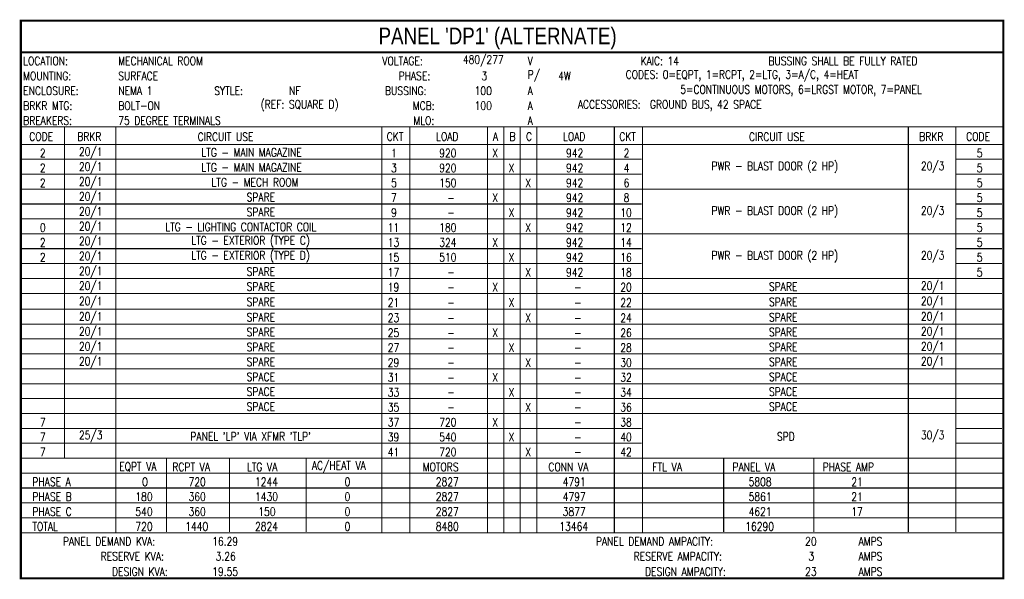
# Model space of a CAD drawing. Header units: inches. Extents: x 3.9 to 36.2, y 0.9 to 26.6.
# Tile 2 of 4: x 3.9 to 18.6, y 9.6 to 17.9. Entities that reach past the tile are written whole.
import ezdxf

# ---------------------------------------------------------------- set-up
doc = ezdxf.new("R2010")
doc.units = ezdxf.units.IN
doc.header["$MEASUREMENT"] = 0
doc.layers.add('E-ANNO-NOTE', color=2, linetype='Continuous')
doc.layers.add('G-ANNO-TTLB', color=7, linetype='Continuous')
doc.styles.add('Annotative', font='romans.shx', dxfattribs={"width": 0.8, "height": 0.125})
doc.styles.add('TITLES', font='swiss.ttf', dxfattribs={"width": 0.8})

# ---------------------------------------------------------------- blocks, each defined once
blk = doc.blocks.new('A$C9dcfd334')
at = {"layer": 'E-ANNO-NOTE', "lineweight": -3, "const_width": 0.0312}
blk.add_lwpolyline([(14.66, 0), (0, 0), (0, 8.324), (14.66, 8.324)], close=True, dxfattribs=at)
at = {"layer": 'E-ANNO-NOTE', "lineweight": -3}
for points, const_width in [([(0, 7.853), (14.66, 7.853)], 0.0312), ([(0, 6.74), (14.66, 6.74)], 0.0156), ([(0.651, 1.802), (0.651, 6.74)], 0.0156), ([(1.418, 0.68), (1.418, 6.74)], 0.0156), ([(5.386, 0.68), (5.386, 6.74)], 0.0156), ([(5.805, 0.68), (5.805, 6.74)], 0.0156), ([(6.962, 0.68), (6.962, 6.74)], 0.0156), ([(7.208, 0.68), (7.208, 6.74)], 0.0156), ([(7.453, 0.68), (7.453, 6.74)], 0.0156), ([(7.701, 0.68), (7.701, 6.74)], 0.0156), ([(8.856, 0.68), (8.856, 6.74)], 0.0156), ([(9.275, 0.68), (9.275, 6.74)], 0.0156), ([(13.243, 0.689), (13.243, 6.74)], 0.0156), ([(13.952, 0.689), (13.952, 6.74)], 0.0156), ([(0, 6.478), (14.66, 6.478)], 0.0156), ([(-0.009, 6.256), (9.266, 6.256)], 0.0156), ([(13.961, 6.256), (14.642, 6.256)], 0.0156), ([(-0.009, 6.033), (9.266, 6.033)], 0.0156), ([(13.961, 6.033), (14.642, 6.033)], 0.0156), ([(-0.009, 5.811), (14.652, 5.811)], 0.0156), ([(-0.009, 5.588), (9.266, 5.588)], 0.0156), ([(13.961, 5.588), (14.642, 5.588)], 0.0156), ([(-0.009, 5.366), (9.266, 5.366)], 0.0156), ([(13.961, 5.366), (14.642, 5.366)], 0.0156), ([(-0.009, 5.143), (14.652, 5.143)], 0.0156), ([(-0.009, 4.921), (9.266, 4.921)], 0.0156), ([(13.961, 4.921), (14.642, 4.921)], 0.0156), ([(-0.009, 4.698), (9.266, 4.698)], 0.0156), ([(13.961, 4.698), (14.642, 4.698)], 0.0156), ([(0, 4.476), (14.66, 4.476)], 0.0156), ([(-0.009, 4.253), (13.952, 4.253)], 0.0156), ([(13.961, 4.253), (14.642, 4.253)], 0.0156), ([(-0.009, 4.018), (13.952, 4.018)], 0.0156), ([(13.961, 4.018), (14.642, 4.018)], 0.0156), ([(0, 3.795), (14.66, 3.795)], 0.0156), ([(-0.009, 3.573), (13.952, 3.573)], 0.0156), ([(13.961, 3.573), (14.642, 3.573)], 0.0156), ([(-0.009, 3.35), (13.952, 3.35)], 0.0156), ([(13.961, 3.35), (14.642, 3.35)], 0.0156), ([(-0.009, 3.128), (14.652, 3.128)], 0.0156), ([(-0.009, 2.905), (14.652, 2.905)], 0.0156), ([(-0.009, 2.683), (14.652, 2.683)], 0.0156), ([(-0.009, 2.46), (14.652, 2.46)], 0.0156), ([(-0.009, 2.238), (9.266, 2.238)], 0.0156), ([(13.961, 2.238), (14.642, 2.238)], 0.0156), ([(-0.009, 2.015), (9.266, 2.015)], 0.0156), ([(13.961, 2.015), (14.642, 2.015)], 0.0156), ([(0, 1.793), (14.66, 1.793)], 0.0156), ([(2.175, 0.689), (2.175, 1.784)], 0.0156), ([(3.115, 0.689), (3.115, 1.784)], 0.0156), ([(4.257, 0.689), (4.257, 1.784)], 0.0156), ([(10.488, 0.689), (10.488, 1.784)], 0.0156), ([(11.833, 0.689), (11.833, 1.784)], 0.0156), ([(0, 1.57), (14.66, 1.57)], 0.0156), ([(0, 1.348), (14.66, 1.348)], 0.0156), ([(0, 1.125), (14.66, 1.125)], 0.0156), ([(0, 0.903), (14.66, 0.903)], 0.0156), ([(0, 0.68), (14.66, 0.68)], 0.0156)]:
    blk.add_lwpolyline(points, dxfattribs=dict(at, const_width=const_width))
at = {"layer": 'E-ANNO-NOTE', "lineweight": -3, "attachment_point": 4}
for s, insert, char_height, style in [("PANEL 'DP1' (ALTERNATE)", (5.338, 8.06), 0.25, 'TITLES'), ('LOCATION:', (0.035, 7.723), 0.125, 'Annotative'), ('MECHANICAL ROOM', (1.453, 7.723), 0.125, 'Annotative'), ('VOLTAGE:', (5.394, 7.723), 0.125, 'Annotative'), ('480/277', (6.596, 7.723), 0.125, 'Annotative'), ('V', (7.564, 7.723), 0.125, 'Annotative'), ('KAIC: 14', (9.247, 7.723), 0.125, 'Annotative'), ('BUSSING SHALL BE FULLY RATED', (11.156, 7.723), 0.125, 'Annotative'), ('MOUNTING:', (0.035, 7.5), 0.125, 'Annotative'), ('SURFACE', (1.453, 7.5), 0.125, 'Annotative'), ('PHASE:', (5.637, 7.5), 0.125, 'Annotative'), ('3', (6.873, 7.5), 0.125, 'Annotative'), ('P/', (7.564, 7.5), 0.125, 'Annotative'), ('4W', (8.018, 7.5), 0.125, 'Annotative'), ('CODES: 0=EQPT, 1=RCPT, 2=LTG, 3=A/C, 4=HEAT', (9.026, 7.5), 0.125, 'Annotative'), ('ENCLOSURE:', (0.035, 7.278), 0.125, 'Annotative'), ('NEMA 1', (1.453, 7.278), 0.125, 'Annotative'), ('SYTLE:', (2.886, 7.278), 0.125, 'Annotative'), ('NF', (4.004, 7.278), 0.125, 'Annotative'), ('BUSSING:', (5.435, 7.278), 0.125, 'Annotative'), ('100', (6.772, 7.278), 0.125, 'Annotative'), ('A', (7.564, 7.278), 0.125, 'Annotative'), ('5=CONTINUOUS MOTORS, 6=LRGST MOTOR, 7=PANEL', (9.84, 7.278), 0.125, 'Annotative'), ('BRKR MTG:', (0.035, 7.055), 0.125, 'Annotative'), ('BOLT-ON', (1.453, 7.055), 0.125, 'Annotative'), ('(REF: SQUARE D)', (3.579, 7.055), 0.125, 'Annotative'), ('MCB:', (5.848, 7.055), 0.125, 'Annotative'), ('100', (6.772, 7.055), 0.125, 'Annotative'), ('A', (7.564, 7.055), 0.125, 'Annotative'), ('ACCESSORIES:  GROUND BUS, 42 SPACE', (8.311, 7.055), 0.125, 'Annotative'), ('BREAKERS:', (0.035, 6.833), 0.125, 'Annotative'), ('75 DEGREE TERMINALS', (1.453, 6.833), 0.125, 'Annotative'), ('MLO:', (5.857, 6.833), 0.125, 'Annotative'), ('A', (7.564, 6.833), 0.125, 'Annotative'), ('CODE', (0.125, 6.595), 0.125, 'Annotative'), ('BRKR', (0.841, 6.595), 0.125, 'Annotative'), ('CIRCUIT USE', (2.639, 6.591), 0.125, 'Annotative'), ('CKT', (5.46, 6.595), 0.125, 'Annotative'), ('LOAD', (6.196, 6.595), 0.125, 'Annotative'), ('A', (7.046, 6.595), 0.125, 'Annotative'), ('B', (7.292, 6.595), 0.125, 'Annotative'), ('C', (7.538, 6.595), 0.125, 'Annotative'), ('LOAD', (8.09, 6.595), 0.125, 'Annotative'), ('CKT', (8.93, 6.595), 0.125, 'Annotative'), ('CIRCUIT USE', (10.865, 6.591), 0.125, 'Annotative'), ('BRKR', (13.405, 6.595), 0.125, 'Annotative'), ('CODE', (14.106, 6.595), 0.125, 'Annotative'), ('2', (0.284, 6.348), 0.125, 'Annotative'), ('20/1', (0.867, 6.348), 0.125, 'Annotative'), ('LTG - MAIN MAGAZINE', (2.694, 6.358), 0.125, 'Annotative'), ('1', (5.525, 6.348), 0.125, 'Annotative'), ('920', (6.243, 6.348), 0.125, 'Annotative'), ('X', (7.035, 6.348), 0.125, 'Annotative'), ('942', (8.136, 6.348), 0.125, 'Annotative'), ('2', (8.995, 6.348), 0.125, 'Annotative'), ('5', (14.265, 6.348), 0.125, 'Annotative'), ('2', (0.284, 6.126), 0.125, 'Annotative'), ('20/1', (0.867, 6.126), 0.125, 'Annotative'), ('LTG - MAIN MAGAZINE', (2.694, 6.135), 0.125, 'Annotative'), ('3', (5.525, 6.126), 0.125, 'Annotative'), ('920', (6.243, 6.126), 0.125, 'Annotative'), ('X', (7.28, 6.126), 0.125, 'Annotative'), ('942', (8.136, 6.126), 0.125, 'Annotative'), ('4', (8.995, 6.126), 0.125, 'Annotative'), ('PWR - BLAST DOOR (2 HP)', (10.306, 6.135), 0.125, 'Annotative'), ('20/3', (13.431, 6.135), 0.125, 'Annotative'), ('5', (14.265, 6.126), 0.125, 'Annotative'), ('2', (0.284, 5.903), 0.125, 'Annotative'), ('20/1', (0.867, 5.903), 0.125, 'Annotative'), ('LTG - MECH ROOM', (2.844, 5.913), 0.125, 'Annotative'), ('5', (5.525, 5.903), 0.125, 'Annotative'), ('150', (6.243, 5.903), 0.125, 'Annotative'), ('X', (7.526, 5.903), 0.125, 'Annotative'), ('942', (8.136, 5.903), 0.125, 'Annotative'), ('6', (8.995, 5.903), 0.125, 'Annotative'), ('5', (14.265, 5.903), 0.125, 'Annotative'), ('20/1', (0.867, 5.681), 0.125, 'Annotative'), ('SPARE', (3.369, 5.69), 0.125, 'Annotative'), ('7', (5.525, 5.681), 0.125, 'Annotative'), ('X', (7.035, 5.681), 0.125, 'Annotative'), ('942', (8.136, 5.681), 0.125, 'Annotative'), ('8', (8.995, 5.681), 0.125, 'Annotative'), ('5', (14.265, 5.681), 0.125, 'Annotative'), ('-', (6.363, 5.681), 0.125, 'Annotative'), ('20/1', (0.867, 5.458), 0.125, 'Annotative'), ('SPARE', (3.369, 5.468), 0.125, 'Annotative'), ('9', (5.525, 5.458), 0.125, 'Annotative'), ('-', (6.363, 5.458), 0.125, 'Annotative'), ('X', (7.28, 5.458), 0.125, 'Annotative'), ('942', (8.136, 5.458), 0.125, 'Annotative'), ('10', (8.945, 5.458), 0.125, 'Annotative'), ('PWR - BLAST DOOR (2 HP)', (10.306, 5.468), 0.125, 'Annotative'), ('20/3', (13.431, 5.468), 0.125, 'Annotative'), ('5', (14.265, 5.458), 0.125, 'Annotative'), ('0', (0.284, 5.236), 0.125, 'Annotative'), ('20/1', (0.867, 5.236), 0.125, 'Annotative'), ('LTG - LIGHTING CONTACTOR COIL', (2.155, 5.245), 0.125, 'Annotative'), ('11', (5.475, 5.236), 0.125, 'Annotative'), ('180', (6.243, 5.236), 0.125, 'Annotative'), ('X', (7.526, 5.236), 0.125, 'Annotative'), ('942', (8.136, 5.236), 0.125, 'Annotative'), ('12', (8.945, 5.236), 0.125, 'Annotative'), ('5', (14.265, 5.236), 0.125, 'Annotative'), ('2', (0.284, 5.013), 0.125, 'Annotative'), ('20/1', (0.867, 5.013), 0.125, 'Annotative'), ('LTG - EXTERIOR (TYPE C)', (2.543, 5.023), 0.125, 'Annotative'), ('13', (5.475, 5.013), 0.125, 'Annotative'), ('324', (6.243, 5.013), 0.125, 'Annotative'), ('X', (7.035, 5.013), 0.125, 'Annotative'), ('942', (8.136, 5.013), 0.125, 'Annotative'), ('14', (8.945, 5.013), 0.125, 'Annotative'), ('5', (14.265, 5.013), 0.125, 'Annotative'), ('2', (0.284, 4.791), 0.125, 'Annotative'), ('20/1', (0.867, 4.791), 0.125, 'Annotative'), ('LTG - EXTERIOR (TYPE D)', (2.543, 4.8), 0.125, 'Annotative'), ('15', (5.475, 4.791), 0.125, 'Annotative'), ('510', (6.243, 4.791), 0.125, 'Annotative'), ('X', (7.28, 4.791), 0.125, 'Annotative'), ('942', (8.136, 4.791), 0.125, 'Annotative'), ('16', (8.945, 4.791), 0.125, 'Annotative'), ('PWR - BLAST DOOR (2 HP)', (10.306, 4.8), 0.125, 'Annotative'), ('20/3', (13.431, 4.8), 0.125, 'Annotative'), ('5', (14.265, 4.791), 0.125, 'Annotative'), ('20/1', (0.867, 4.568), 0.125, 'Annotative'), ('SPARE', (3.369, 4.578), 0.125, 'Annotative'), ('17', (5.475, 4.568), 0.125, 'Annotative'), ('-', (6.363, 4.568), 0.125, 'Annotative'), ('X', (7.526, 4.568), 0.125, 'Annotative'), ('942', (8.136, 4.568), 0.125, 'Annotative'), ('18', (8.945, 4.568), 0.125, 'Annotative'), ('5', (14.265, 4.568), 0.125, 'Annotative'), ('20/1', (0.867, 4.346), 0.125, 'Annotative'), ('SPARE', (3.369, 4.355), 0.125, 'Annotative'), ('19', (5.475, 4.346), 0.125, 'Annotative'), ('X', (7.035, 4.346), 0.125, 'Annotative'), ('20', (8.945, 4.346), 0.125, 'Annotative'), ('SPARE', (11.163, 4.355), 0.125, 'Annotative'), ('20/1', (13.431, 4.346), 0.125, 'Annotative'), ('-', (6.363, 4.346), 0.125, 'Annotative'), ('-', (8.257, 4.346), 0.125, 'Annotative'), ('20/1', (0.867, 4.117), 0.125, 'Annotative'), ('SPARE', (3.369, 4.126), 0.125, 'Annotative'), ('21', (5.475, 4.117), 0.125, 'Annotative'), ('-', (6.363, 4.117), 0.125, 'Annotative'), ('X', (7.28, 4.117), 0.125, 'Annotative'), ('-', (8.257, 4.117), 0.125, 'Annotative'), ('22', (8.945, 4.117), 0.125, 'Annotative'), ('SPARE', (11.163, 4.126), 0.125, 'Annotative'), ('20/1', (13.431, 4.117), 0.125, 'Annotative'), ('20/1', (0.867, 3.888), 0.125, 'Annotative'), ('SPARE', (3.369, 3.897), 0.125, 'Annotative'), ('23', (5.475, 3.888), 0.125, 'Annotative'), ('24', (8.945, 3.888), 0.125, 'Annotative'), ('SPARE', (11.163, 3.897), 0.125, 'Annotative'), ('20/1', (13.431, 3.888), 0.125, 'Annotative'), ('-', (6.363, 3.888), 0.125, 'Annotative'), ('X', (7.526, 3.888), 0.125, 'Annotative'), ('-', (8.257, 3.888), 0.125, 'Annotative'), ('20/1', (0.867, 3.665), 0.125, 'Annotative'), ('SPARE', (3.369, 3.675), 0.125, 'Annotative'), ('25', (5.475, 3.665), 0.125, 'Annotative'), ('X', (7.035, 3.665), 0.125, 'Annotative'), ('26', (8.945, 3.665), 0.125, 'Annotative'), ('SPARE', (11.163, 3.675), 0.125, 'Annotative'), ('20/1', (13.431, 3.665), 0.125, 'Annotative'), ('20/1', (0.867, 3.443), 0.125, 'Annotative'), ('SPARE', (3.369, 3.452), 0.125, 'Annotative'), ('-', (6.363, 3.665), 0.125, 'Annotative'), ('-', (8.257, 3.665), 0.125, 'Annotative'), ('SPARE', (11.163, 3.452), 0.125, 'Annotative'), ('20/1', (13.431, 3.443), 0.125, 'Annotative'), ('27', (5.475, 3.443), 0.125, 'Annotative'), ('-', (6.363, 3.443), 0.125, 'Annotative'), ('X', (7.28, 3.443), 0.125, 'Annotative'), ('-', (8.257, 3.443), 0.125, 'Annotative'), ('28', (8.945, 3.443), 0.125, 'Annotative'), ('20/1', (0.867, 3.22), 0.125, 'Annotative'), ('SPARE', (3.369, 3.23), 0.125, 'Annotative'), ('29', (5.475, 3.22), 0.125, 'Annotative'), ('X', (7.526, 3.22), 0.125, 'Annotative'), ('30', (8.945, 3.22), 0.125, 'Annotative'), ('SPARE', (11.163, 3.23), 0.125, 'Annotative'), ('20/1', (13.431, 3.22), 0.125, 'Annotative'), ('SPACE', (3.369, 3.007), 0.125, 'Annotative'), ('-', (6.363, 3.22), 0.125, 'Annotative'), ('-', (8.257, 3.22), 0.125, 'Annotative'), ('SPACE', (11.163, 3.007), 0.125, 'Annotative'), ('31', (5.475, 2.998), 0.125, 'Annotative'), ('-', (6.363, 2.998), 0.125, 'Annotative'), ('X', (7.035, 2.998), 0.125, 'Annotative'), ('-', (8.257, 2.998), 0.125, 'Annotative'), ('32', (8.945, 2.998), 0.125, 'Annotative'), ('SPACE', (3.369, 2.785), 0.125, 'Annotative'), ('33', (5.475, 2.775), 0.125, 'Annotative'), ('X', (7.28, 2.775), 0.125, 'Annotative'), ('34', (8.945, 2.775), 0.125, 'Annotative'), ('SPACE', (11.163, 2.785), 0.125, 'Annotative'), ('-', (6.363, 2.775), 0.125, 'Annotative'), ('-', (8.257, 2.775), 0.125, 'Annotative'), ('SPACE', (3.369, 2.562), 0.125, 'Annotative'), ('35', (5.475, 2.553), 0.125, 'Annotative'), ('-', (6.363, 2.553), 0.125, 'Annotative'), ('X', (7.526, 2.553), 0.125, 'Annotative'), ('-', (8.257, 2.553), 0.125, 'Annotative'), ('36', (8.945, 2.553), 0.125, 'Annotative'), ('SPACE', (11.163, 2.562), 0.125, 'Annotative'), ('7', (0.284, 2.33), 0.125, 'Annotative'), ('37', (5.475, 2.33), 0.125, 'Annotative'), ('720', (6.243, 2.33), 0.125, 'Annotative'), ('X', (7.035, 2.33), 0.125, 'Annotative'), ('38', (8.945, 2.33), 0.125, 'Annotative'), ('25/3', (0.867, 2.117), 0.125, 'Annotative'), ('-', (8.257, 2.33), 0.125, 'Annotative'), ('30/3', (13.431, 2.117), 0.125, 'Annotative'), ('7', (0.284, 2.108), 0.125, 'Annotative'), ("PANEL 'LP' VIA XFMR 'TLP'", (2.53, 2.117), 0.125, 'Annotative'), ('39', (5.475, 2.108), 0.125, 'Annotative'), ('540', (6.243, 2.108), 0.125, 'Annotative'), ('X', (7.28, 2.108), 0.125, 'Annotative'), ('-', (8.257, 2.108), 0.125, 'Annotative'), ('40', (8.945, 2.108), 0.125, 'Annotative'), ('SPD', (11.283, 2.117), 0.125, 'Annotative'), ('7', (0.284, 1.885), 0.125, 'Annotative'), ('41', (5.475, 1.885), 0.125, 'Annotative'), ('720', (6.243, 1.885), 0.125, 'Annotative'), ('X', (7.526, 1.885), 0.125, 'Annotative'), ('42', (8.945, 1.885), 0.125, 'Annotative'), ('-', (8.257, 1.885), 0.125, 'Annotative'), ('EQPT VA', (1.468, 1.663), 0.125, 'Annotative'), ('RCPT VA', (2.261, 1.663), 0.125, 'Annotative'), ('LTG VA', (3.373, 1.663), 0.125, 'Annotative'), ('AC/HEAT VA', (4.343, 1.663), 0.125, 'Annotative'), ('MOTORS', (5.996, 1.663), 0.125, 'Annotative'), ('CONN VA', (7.873, 1.663), 0.125, 'Annotative'), ('FTL VA', (9.424, 1.663), 0.125, 'Annotative'), ('PANEL VA', (10.619, 1.663), 0.125, 'Annotative'), ('PHASE AMP', (11.965, 1.663), 0.125, 'Annotative'), ('  PHASE A', (0.035, 1.44), 0.125, 'Annotative'), ('0', (1.81, 1.44), 0.125, 'Annotative'), ('720', (2.503, 1.44), 0.125, 'Annotative'), ('1244', (3.494, 1.44), 0.125, 'Annotative'), ('0', (4.831, 1.44), 0.125, 'Annotative'), ('2827', (6.192, 1.44), 0.125, 'Annotative'), ('4791', (8.086, 1.44), 0.125, 'Annotative'), ('5808', (10.86, 1.44), 0.125, 'Annotative'), ('21', (12.393, 1.44), 0.125, 'Annotative'), ('  PHASE B', (0.035, 1.218), 0.125, 'Annotative'), ('180', (1.709, 1.218), 0.125, 'Annotative'), ('360', (2.503, 1.218), 0.125, 'Annotative'), ('1430', (3.494, 1.218), 0.125, 'Annotative'), ('0', (4.831, 1.218), 0.125, 'Annotative'), ('2827', (6.192, 1.218), 0.125, 'Annotative'), ('4797', (8.086, 1.218), 0.125, 'Annotative'), ('5861', (10.86, 1.218), 0.125, 'Annotative'), ('21', (12.393, 1.218), 0.125, 'Annotative'), ('  PHASE C', (0.035, 0.995), 0.125, 'Annotative'), ('540', (1.709, 0.995), 0.125, 'Annotative'), ('360', (2.503, 0.995), 0.125, 'Annotative'), ('150', (3.544, 0.995), 0.125, 'Annotative'), ('0', (4.831, 0.995), 0.125, 'Annotative'), ('2827', (6.192, 0.995), 0.125, 'Annotative'), ('3877', (8.086, 0.995), 0.125, 'Annotative'), ('4621', (10.86, 0.995), 0.125, 'Annotative'), ('17', (12.393, 0.995), 0.125, 'Annotative'), ('  TOTAL', (0.035, 0.773), 0.125, 'Annotative'), ('720', (1.709, 0.773), 0.125, 'Annotative'), ('1440', (2.453, 0.773), 0.125, 'Annotative'), ('2824', (3.494, 0.773), 0.125, 'Annotative'), ('0', (4.831, 0.773), 0.125, 'Annotative'), ('8480', (6.192, 0.773), 0.125, 'Annotative'), ('13464', (8.036, 0.773), 0.125, 'Annotative'), ('16290', (10.81, 0.773), 0.125, 'Annotative'), ('PANEL DEMAND KVA:', (0.628, 0.55), 0.125, 'Annotative'), ('16.29', (2.856, 0.55), 0.125, 'Annotative'), ('PANEL DEMAND AMPACITY:', (8.581, 0.55), 0.125, 'Annotative'), ('20', (11.703, 0.55), 0.125, 'Annotative'), ('AMPS', (12.501, 0.55), 0.125, 'Annotative'), ('RESERVE KVA:', (1.191, 0.328), 0.125, 'Annotative'), ('3.26', (2.907, 0.328), 0.125, 'Annotative'), ('RESERVE AMPACITY:', (9.145, 0.328), 0.125, 'Annotative'), ('3', (11.753, 0.328), 0.125, 'Annotative'), ('AMPS', (12.501, 0.328), 0.125, 'Annotative'), ('DESIGN KVA:', (1.361, 0.099), 0.125, 'Annotative'), ('19.55', (2.856, 0.099), 0.125, 'Annotative'), ('DESIGN AMPACITY:', (9.315, 0.099), 0.125, 'Annotative'), ('23', (11.703, 0.099), 0.125, 'Annotative'), ('AMPS', (12.501, 0.099), 0.125, 'Annotative')]:
    blk.add_mtext(s, dxfattribs=dict(at, insert=insert, char_height=char_height, style=style))

msp = doc.modelspace()

# ---------------------------------------------------------------- block references
at = {"layer": 'G-ANNO-TTLB'}
msp.add_blockref('A$C9dcfd334', (3.942, 9.588), dxfattribs=at)

doc.saveas('drawing.dxf')
